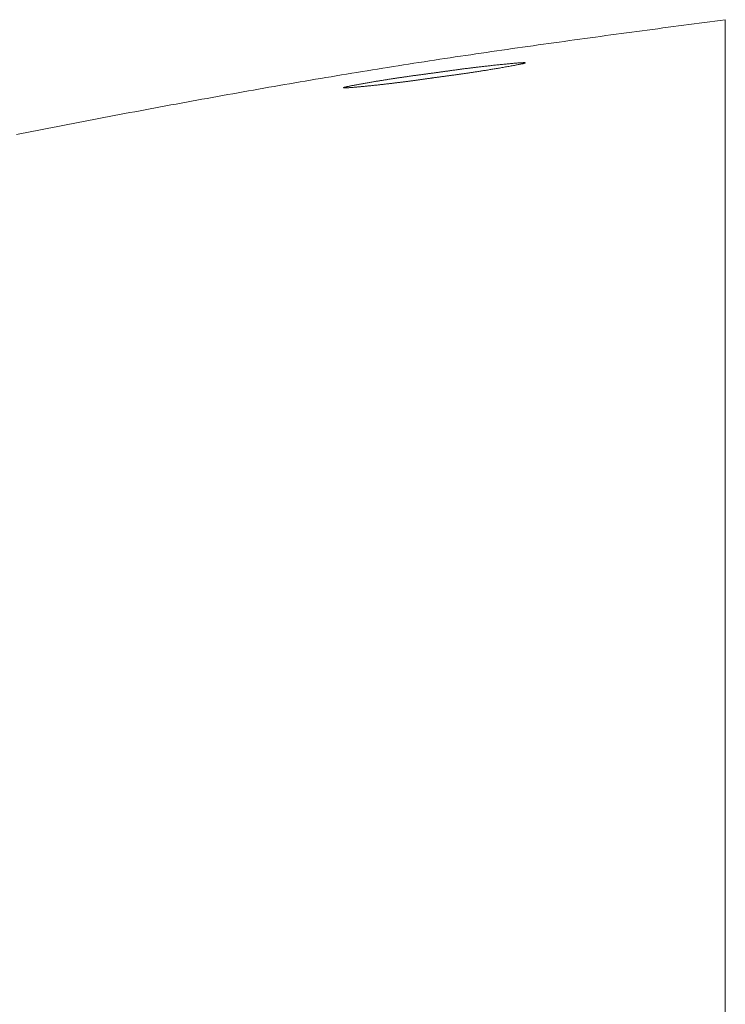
# Model space of a CAD drawing. Header units: millimetres. Extents: x -2274 to 12297, y -16157 to 26321.
# Tile 147 of 256: x -46.46 to -38, y -3932.82 to -3921. Entities that reach past the tile are written whole.
import ezdxf

# ---------------------------------------------------------------- set-up
doc = ezdxf.new("R2010")
doc.units = ezdxf.units.MM
doc.layers.add('-ŚCIANY NOŚNE', color=4, linetype='Continuous', lineweight=53)

msp = doc.modelspace()

# ---------------------------------------------------------------- linework, layer by layer
at = {"layer": '-ŚCIANY NOŚNE', "color": 253, "lineweight": 13}
msp.add_line((-38, -3972), (-38, -3921), dxfattribs=at)
at = {"color": 253, "linetype": 'ByBlock', "lineweight": 13}
msp.add_lwpolyline([(-38, -3955.001), (-38, -3921)], dxfattribs=at)
at = {"color": 253, "lineweight": 13}
for points in [[(-46.5, -3922.376, 0), (-46.439, -3922.364, 0), (-46.377, -3922.352, 0), (-46.315, -3922.34, 0), (-46.253, -3922.328, 0), (-46.192, -3922.316, 0), (-46.13, -3922.304, 0), (-46.068, -3922.292, 0), (-46.006, -3922.28, 0), (-45.945, -3922.269, 0), (-45.883, -3922.257, 0), (-45.821, -3922.245, 0), (-45.759, -3922.233, 0), (-45.698, -3922.221, 0), (-45.636, -3922.209, 0), (-45.574, -3922.197, 0), (-45.512, -3922.186, 0), (-45.451, -3922.174, 0), (-45.389, -3922.162, 0), (-45.327, -3922.151, 0), (-45.265, -3922.139, 0), (-45.203, -3922.127, 0), (-45.142, -3922.115, 0), (-45.08, -3922.104, 0), (-45.018, -3922.092, 0), (-44.956, -3922.081, 0), (-44.895, -3922.069, 0), (-44.833, -3922.058, 0), (-44.771, -3922.046, 0), (-44.709, -3922.035, 0), (-44.647, -3922.023, 0), (-44.585, -3922.012, 0), (-44.524, -3922, 0), (-44.462, -3921.989, 0), (-44.4, -3921.978, 0), (-44.338, -3921.966, 0), (-44.276, -3921.955, 0), (-44.214, -3921.944, 0), (-44.153, -3921.932, 0), (-44.091, -3921.921, 0), (-44.029, -3921.91, 0), (-43.967, -3921.899, 0), (-43.905, -3921.888, 0), (-43.843, -3921.877, 0), (-43.781, -3921.866, 0), (-43.719, -3921.855, 0), (-43.658, -3921.844, 0), (-43.596, -3921.833, 0), (-43.534, -3921.822, 0), (-43.472, -3921.811, 0), (-43.41, -3921.8, 0), (-43.348, -3921.789, 0), (-43.286, -3921.779, 0), (-43.224, -3921.768, 0), (-43.162, -3921.757, 0), (-43.1, -3921.747, 0), (-43.038, -3921.736, 0), (-42.976, -3921.725, 0), (-42.914, -3921.715, 0), (-42.852, -3921.704, 0), (-42.79, -3921.694, 0), (-42.728, -3921.684, 0), (-42.666, -3921.673, 0), (-42.604, -3921.663, 0), (-42.542, -3921.653, 0), (-42.48, -3921.642, 0), (-42.418, -3921.632, 0), (-42.356, -3921.622, 0), (-42.294, -3921.612, 0), (-42.232, -3921.602, 0), (-42.17, -3921.592, 0), (-42.108, -3921.582, 0), (-42.046, -3921.572, 0), (-41.984, -3921.562, 0), (-41.922, -3921.552, 0), (-41.86, -3921.543, 0), (-41.798, -3921.533, 0), (-41.736, -3921.523, 0), (-41.674, -3921.514, 0), (-41.611, -3921.504, 0), (-41.549, -3921.494, 0), (-41.487, -3921.485, 0), (-41.425, -3921.475, 0), (-41.363, -3921.466, 0), (-41.301, -3921.457, 0), (-41.239, -3921.447, 0), (-41.176, -3921.438, 0), (-41.114, -3921.429, 0), (-41.052, -3921.42, 0), (-40.99, -3921.41, 0), (-40.928, -3921.401, 0), (-40.865, -3921.392, 0), (-40.803, -3921.383, 0), (-40.741, -3921.374, 0), (-40.679, -3921.365, 0), (-40.617, -3921.356, 0), (-40.554, -3921.347, 0), (-40.492, -3921.338, 0), (-40.43, -3921.33, 0), (-40.368, -3921.321, 0), (-40.305, -3921.312, 0), (-40.243, -3921.303, 0), (-40.181, -3921.294, 0), (-40.119, -3921.286, 0), (-40.056, -3921.277, 0), (-39.994, -3921.268, 0), (-39.932, -3921.26, 0), (-39.87, -3921.251, 0), (-39.807, -3921.243, 0), (-39.745, -3921.234, 0), (-39.683, -3921.225, 0), (-39.62, -3921.217, 0), (-39.558, -3921.208, 0), (-39.496, -3921.2, 0), (-39.433, -3921.191, 0), (-39.371, -3921.183, 0), (-39.309, -3921.175, 0), (-39.247, -3921.166, 0), (-39.184, -3921.158, 0), (-39.122, -3921.149, 0), (-39.06, -3921.141, 0), (-38.997, -3921.133, 0), (-38.935, -3921.124, 0), (-38.873, -3921.116, 0), (-38.81, -3921.108, 0), (-38.748, -3921.099, 0), (-38.686, -3921.091, 0), (-38.623, -3921.083, 0), (-38.561, -3921.074, 0), (-38.499, -3921.066, 0), (-38.436, -3921.058, 0), (-38.374, -3921.05, 0), (-38.312, -3921.041, 0), (-38.249, -3921.033, 0), (-38.187, -3921.025, 0), (-38.125, -3921.017, 0), (-38.062, -3921.008, 0), (-38, -3921, 0)], [(-41.801, -3921.68, 0), (-41.791, -3921.679, 0), (-41.782, -3921.678, 0), (-41.773, -3921.676, 0), (-41.764, -3921.675, 0), (-41.755, -3921.674, 0), (-41.746, -3921.673, 0), (-41.737, -3921.671, 0), (-41.728, -3921.67, 0), (-41.719, -3921.669, 0), (-41.71, -3921.668, 0), (-41.701, -3921.667, 0), (-41.693, -3921.665, 0), (-41.684, -3921.664, 0), (-41.675, -3921.663, 0), (-41.667, -3921.662, 0), (-41.658, -3921.661, 0), (-41.65, -3921.66, 0), (-41.641, -3921.659, 0), (-41.633, -3921.657, 0), (-41.625, -3921.656, 0), (-41.616, -3921.655, 0), (-41.608, -3921.654, 0), (-41.6, -3921.653, 0), (-41.591, -3921.652, 0), (-41.583, -3921.651, 0), (-41.575, -3921.65, 0), (-41.567, -3921.649, 0), (-41.558, -3921.647, 0), (-41.55, -3921.646, 0), (-41.542, -3921.645, 0), (-41.534, -3921.644, 0), (-41.526, -3921.643, 0), (-41.518, -3921.642, 0), (-41.51, -3921.641, 0), (-41.502, -3921.64, 0), (-41.493, -3921.639, 0), (-41.485, -3921.637, 0), (-41.477, -3921.636, 0), (-41.469, -3921.635, 0), (-41.461, -3921.634, 0), (-41.453, -3921.633, 0), (-41.445, -3921.632, 0), (-41.437, -3921.631, 0), (-41.429, -3921.63, 0), (-41.42, -3921.628, 0), (-41.412, -3921.627, 0), (-41.404, -3921.626, 0), (-41.396, -3921.625, 0), (-41.388, -3921.624, 0), (-41.379, -3921.623, 0), (-41.371, -3921.622, 0), (-41.363, -3921.62, 0), (-41.354, -3921.619, 0), (-41.346, -3921.618, 0), (-41.338, -3921.617, 0), (-41.329, -3921.616, 0), (-41.321, -3921.614, 0), (-41.312, -3921.613, 0), (-41.304, -3921.612, 0), (-41.295, -3921.611, 0), (-41.286, -3921.61, 0), (-41.278, -3921.608, 0), (-41.269, -3921.607, 0), (-41.26, -3921.606, 0), (-41.251, -3921.605, 0), (-41.242, -3921.604, 0), (-41.233, -3921.602, 0), (-41.224, -3921.601, 0), (-41.215, -3921.6, 0), (-41.206, -3921.599, 0), (-41.197, -3921.597, 0), (-41.188, -3921.596, 0), (-41.178, -3921.595, 0), (-41.169, -3921.594, 0), (-41.16, -3921.592, 0), (-41.15, -3921.591, 0), (-41.14, -3921.59, 0), (-41.131, -3921.589, 0), (-41.121, -3921.587, 0), (-41.111, -3921.586, 0), (-41.101, -3921.585, 0), (-41.091, -3921.584, 0), (-41.081, -3921.582, 0), (-41.071, -3921.581, 0), (-41.06, -3921.58, 0), (-41.05, -3921.578, 0), (-41.04, -3921.577, 0), (-41.029, -3921.576, 0), (-41.018, -3921.574, 0), (-41.008, -3921.573, 0), (-40.997, -3921.572, 0), (-40.986, -3921.571, 0), (-40.975, -3921.569, 0), (-40.963, -3921.568, 0), (-40.952, -3921.567, 0), (-40.941, -3921.565, 0), (-40.929, -3921.564, 0), (-40.917, -3921.562, 0), (-40.906, -3921.561, 0), (-40.894, -3921.56, 0), (-40.882, -3921.558, 0), (-40.87, -3921.557, 0), (-40.857, -3921.556, 0), (-40.845, -3921.554, 0), (-40.832, -3921.553, 0), (-40.82, -3921.552, 0), (-40.807, -3921.55, 0), (-40.794, -3921.549, 0), (-40.781, -3921.547, 0), (-40.768, -3921.546, 0), (-40.754, -3921.545, 0), (-40.741, -3921.543, 0), (-40.727, -3921.542, 0), (-40.713, -3921.54, 0), (-40.699, -3921.539, 0), (-40.685, -3921.537, 0), (-40.671, -3921.536, 0), (-40.657, -3921.535, 0), (-40.643, -3921.533, 0), (-40.629, -3921.532, 0), (-40.615, -3921.531, 0), (-40.601, -3921.529, 0), (-40.587, -3921.528, 0), (-40.574, -3921.527, 0), (-40.561, -3921.526, 0), (-40.548, -3921.524, 0), (-40.535, -3921.523, 0), (-40.522, -3921.522, 0), (-40.51, -3921.521, 0), (-40.499, -3921.52, 0), (-40.487, -3921.519, 0), (-40.477, -3921.519, 0), (-40.467, -3921.518, 0), (-40.457, -3921.517, 0), (-40.448, -3921.517, 0), (-40.439, -3921.516, 0), (-40.432, -3921.516, 0), (-40.424, -3921.516, 0), (-40.418, -3921.515, 0), (-40.413, -3921.515, 0), (-40.408, -3921.515, 0), (-40.404, -3921.516, 0), (-40.401, -3921.516, 0), (-40.399, -3921.516, 0), (-40.398, -3921.517, 0), (-40.397, -3921.518, 0), (-40.398, -3921.518, 0), (-40.4, -3921.519, 0), (-40.403, -3921.521, 0), (-40.406, -3921.522, 0), (-40.411, -3921.523, 0), (-40.416, -3921.524, 0), (-40.422, -3921.526, 0), (-40.429, -3921.528, 0), (-40.436, -3921.529, 0), (-40.444, -3921.531, 0), (-40.453, -3921.533, 0), (-40.462, -3921.535, 0), (-40.472, -3921.537, 0), (-40.483, -3921.539, 0), (-40.494, -3921.541, 0), (-40.505, -3921.543, 0), (-40.517, -3921.546, 0), (-40.529, -3921.548, 0), (-40.541, -3921.55, 0), (-40.554, -3921.553, 0), (-40.567, -3921.555, 0), (-40.581, -3921.558, 0), (-40.594, -3921.56, 0), (-40.608, -3921.562, 0), (-40.622, -3921.565, 0), (-40.636, -3921.567, 0), (-40.65, -3921.57, 0), (-40.664, -3921.572, 0), (-40.678, -3921.575, 0), (-40.692, -3921.577, 0), (-40.706, -3921.58, 0), (-40.72, -3921.582, 0), (-40.733, -3921.584, 0), (-40.747, -3921.586, 0), (-40.76, -3921.589, 0), (-40.773, -3921.591, 0), (-40.786, -3921.593, 0), (-40.799, -3921.595, 0), (-40.812, -3921.597, 0), (-40.825, -3921.599, 0), (-40.837, -3921.602, 0), (-40.85, -3921.604, 0), (-40.862, -3921.606, 0), (-40.874, -3921.608, 0), (-40.886, -3921.609, 0), (-40.898, -3921.611, 0), (-40.91, -3921.613, 0), (-40.922, -3921.615, 0), (-40.933, -3921.617, 0), (-40.945, -3921.619, 0), (-40.956, -3921.62, 0), (-40.967, -3921.622, 0), (-40.978, -3921.624, 0), (-40.989, -3921.626, 0), (-41, -3921.627, 0), (-41.011, -3921.629, 0), (-41.022, -3921.631, 0), (-41.032, -3921.632, 0), (-41.043, -3921.634, 0), (-41.053, -3921.635, 0), (-41.064, -3921.637, 0), (-41.074, -3921.638, 0), (-41.084, -3921.64, 0), (-41.094, -3921.641, 0), (-41.104, -3921.643, 0), (-41.114, -3921.644, 0), (-41.124, -3921.646, 0), (-41.133, -3921.647, 0), (-41.143, -3921.648, 0), (-41.153, -3921.65, 0), (-41.162, -3921.651, 0), (-41.172, -3921.652, 0), (-41.181, -3921.654, 0), (-41.19, -3921.655, 0), (-41.199, -3921.656, 0), (-41.209, -3921.658, 0), (-41.218, -3921.659, 0), (-41.227, -3921.66, 0), (-41.236, -3921.661, 0), (-41.245, -3921.663, 0), (-41.254, -3921.664, 0), (-41.262, -3921.665, 0), (-41.271, -3921.666, 0), (-41.28, -3921.667, 0), (-41.288, -3921.669, 0), (-41.297, -3921.67, 0), (-41.306, -3921.671, 0), (-41.314, -3921.672, 0), (-41.323, -3921.673, 0), (-41.331, -3921.674, 0), (-41.34, -3921.675, 0), (-41.348, -3921.677, 0), (-41.356, -3921.678, 0), (-41.365, -3921.679, 0), (-41.373, -3921.68, 0), (-41.381, -3921.681, 0), (-41.389, -3921.682, 0), (-41.398, -3921.683, 0), (-41.406, -3921.684, 0), (-41.414, -3921.685, 0), (-41.422, -3921.686, 0), (-41.43, -3921.688, 0), (-41.439, -3921.689, 0), (-41.447, -3921.69, 0), (-41.455, -3921.691, 0), (-41.463, -3921.692, 0), (-41.471, -3921.693, 0), (-41.479, -3921.694, 0), (-41.487, -3921.695, 0)], [(-41.487, -3921.695, 0), (-41.494, -3921.696, 0), (-41.5, -3921.697, 0), (-41.507, -3921.698, 0), (-41.514, -3921.699, 0), (-41.52, -3921.7, 0), (-41.527, -3921.701, 0), (-41.533, -3921.702, 0), (-41.54, -3921.703, 0), (-41.547, -3921.704, 0), (-41.553, -3921.704, 0), (-41.56, -3921.705, 0), (-41.567, -3921.706, 0), (-41.573, -3921.707, 0), (-41.58, -3921.708, 0), (-41.587, -3921.709, 0), (-41.593, -3921.71, 0), (-41.6, -3921.711, 0), (-41.607, -3921.712, 0), (-41.614, -3921.713, 0), (-41.62, -3921.714, 0), (-41.627, -3921.715, 0), (-41.634, -3921.716, 0), (-41.641, -3921.717, 0), (-41.648, -3921.718, 0), (-41.655, -3921.719, 0), (-41.662, -3921.72, 0), (-41.669, -3921.721, 0), (-41.676, -3921.722, 0), (-41.683, -3921.723, 0), (-41.69, -3921.724, 0), (-41.697, -3921.725, 0), (-41.704, -3921.726, 0), (-41.711, -3921.727, 0), (-41.718, -3921.728, 0), (-41.725, -3921.729, 0), (-41.733, -3921.73, 0), (-41.74, -3921.731, 0), (-41.747, -3921.732, 0), (-41.755, -3921.733, 0), (-41.762, -3921.734, 0), (-41.769, -3921.735, 0), (-41.777, -3921.736, 0), (-41.784, -3921.737, 0), (-41.792, -3921.738, 0), (-41.8, -3921.739, 0), (-41.807, -3921.74, 0), (-41.815, -3921.741, 0), (-41.823, -3921.742, 0), (-41.831, -3921.743, 0), (-41.838, -3921.744, 0), (-41.846, -3921.745, 0), (-41.854, -3921.746, 0), (-41.862, -3921.747, 0), (-41.87, -3921.748, 0), (-41.879, -3921.749, 0), (-41.887, -3921.75, 0), (-41.895, -3921.751, 0), (-41.903, -3921.752, 0), (-41.912, -3921.753, 0), (-41.92, -3921.754, 0), (-41.929, -3921.755, 0), (-41.937, -3921.756, 0), (-41.946, -3921.757, 0), (-41.954, -3921.758, 0), (-41.963, -3921.759, 0), (-41.972, -3921.761, 0), (-41.981, -3921.762, 0), (-41.99, -3921.763, 0), (-41.999, -3921.764, 0), (-42.008, -3921.765, 0), (-42.017, -3921.766, 0), (-42.026, -3921.767, 0), (-42.036, -3921.768, 0), (-42.045, -3921.769, 0), (-42.055, -3921.77, 0), (-42.064, -3921.771, 0), (-42.074, -3921.773, 0), (-42.084, -3921.774, 0), (-42.093, -3921.775, 0), (-42.103, -3921.776, 0), (-42.113, -3921.777, 0), (-42.123, -3921.778, 0), (-42.133, -3921.779, 0), (-42.144, -3921.78, 0), (-42.154, -3921.781, 0), (-42.164, -3921.783, 0), (-42.175, -3921.784, 0), (-42.185, -3921.785, 0), (-42.196, -3921.786, 0), (-42.207, -3921.787, 0), (-42.218, -3921.788, 0), (-42.229, -3921.789, 0), (-42.24, -3921.791, 0), (-42.251, -3921.792, 0), (-42.262, -3921.793, 0), (-42.273, -3921.794, 0), (-42.285, -3921.795, 0), (-42.296, -3921.796, 0), (-42.308, -3921.797, 0), (-42.319, -3921.799, 0), (-42.331, -3921.8, 0), (-42.342, -3921.801, 0), (-42.353, -3921.802, 0), (-42.365, -3921.803, 0), (-42.376, -3921.804, 0), (-42.387, -3921.805, 0), (-42.398, -3921.806, 0), (-42.409, -3921.807, 0), (-42.42, -3921.808, 0), (-42.43, -3921.809, 0), (-42.441, -3921.81, 0), (-42.451, -3921.811, 0), (-42.461, -3921.812, 0), (-42.47, -3921.812, 0), (-42.48, -3921.813, 0), (-42.489, -3921.814, 0), (-42.497, -3921.814, 0), (-42.506, -3921.815, 0), (-42.514, -3921.816, 0), (-42.521, -3921.816, 0), (-42.529, -3921.816, 0), (-42.535, -3921.817, 0), (-42.542, -3921.817, 0), (-42.548, -3921.817, 0), (-42.553, -3921.818, 0), (-42.558, -3921.818, 0), (-42.562, -3921.818, 0), (-42.566, -3921.818, 0), (-42.57, -3921.817, 0), (-42.572, -3921.817, 0), (-42.574, -3921.817, 0), (-42.576, -3921.817, 0), (-42.577, -3921.816, 0), (-42.577, -3921.816, 0), (-42.577, -3921.815, 0), (-42.575, -3921.814, 0), (-42.574, -3921.813, 0), (-42.571, -3921.812, 0), (-42.569, -3921.811, 0), (-42.565, -3921.81, 0), (-42.561, -3921.809, 0), (-42.557, -3921.808, 0), (-42.552, -3921.807, 0), (-42.546, -3921.806, 0), (-42.54, -3921.804, 0), (-42.534, -3921.803, 0), (-42.527, -3921.801, 0), (-42.52, -3921.8, 0), (-42.512, -3921.798, 0), (-42.504, -3921.796, 0), (-42.496, -3921.795, 0), (-42.487, -3921.793, 0), (-42.478, -3921.791, 0), (-42.468, -3921.789, 0), (-42.459, -3921.788, 0), (-42.449, -3921.786, 0), (-42.439, -3921.784, 0), (-42.429, -3921.782, 0), (-42.418, -3921.78, 0), (-42.407, -3921.778, 0), (-42.397, -3921.776, 0), (-42.386, -3921.774, 0), (-42.374, -3921.772, 0), (-42.363, -3921.77, 0), (-42.352, -3921.768, 0), (-42.341, -3921.766, 0), (-42.329, -3921.764, 0), (-42.318, -3921.762, 0), (-42.306, -3921.76, 0), (-42.295, -3921.758, 0), (-42.284, -3921.756, 0), (-42.272, -3921.754, 0), (-42.261, -3921.752, 0), (-42.25, -3921.75, 0), (-42.239, -3921.748, 0), (-42.228, -3921.747, 0), (-42.217, -3921.745, 0), (-42.206, -3921.743, 0), (-42.195, -3921.741, 0), (-42.185, -3921.739, 0), (-42.174, -3921.738, 0), (-42.164, -3921.736, 0), (-42.154, -3921.734, 0), (-42.143, -3921.733, 0), (-42.133, -3921.731, 0), (-42.123, -3921.729, 0), (-42.113, -3921.728, 0), (-42.103, -3921.726, 0), (-42.093, -3921.724, 0), (-42.084, -3921.723, 0), (-42.074, -3921.721, 0), (-42.064, -3921.72, 0), (-42.055, -3921.718, 0), (-42.045, -3921.717, 0), (-42.036, -3921.715, 0), (-42.027, -3921.714, 0), (-42.018, -3921.712, 0), (-42.008, -3921.711, 0), (-41.999, -3921.71, 0), (-41.99, -3921.708, 0), (-41.981, -3921.707, 0), (-41.973, -3921.706, 0), (-41.964, -3921.704, 0), (-41.955, -3921.703, 0), (-41.946, -3921.702, 0), (-41.938, -3921.7, 0), (-41.929, -3921.699, 0), (-41.921, -3921.698, 0), (-41.912, -3921.697, 0), (-41.904, -3921.695, 0), (-41.896, -3921.694, 0), (-41.888, -3921.693, 0), (-41.879, -3921.692, 0), (-41.871, -3921.69, 0), (-41.863, -3921.689, 0), (-41.855, -3921.688, 0), (-41.847, -3921.687, 0), (-41.839, -3921.686, 0), (-41.832, -3921.685, 0), (-41.824, -3921.684, 0), (-41.816, -3921.683, 0), (-41.808, -3921.681, 0), (-41.801, -3921.68, 0)]]:
    msp.add_polyline3d(points, dxfattribs=at)

doc.saveas('drawing.dxf')
